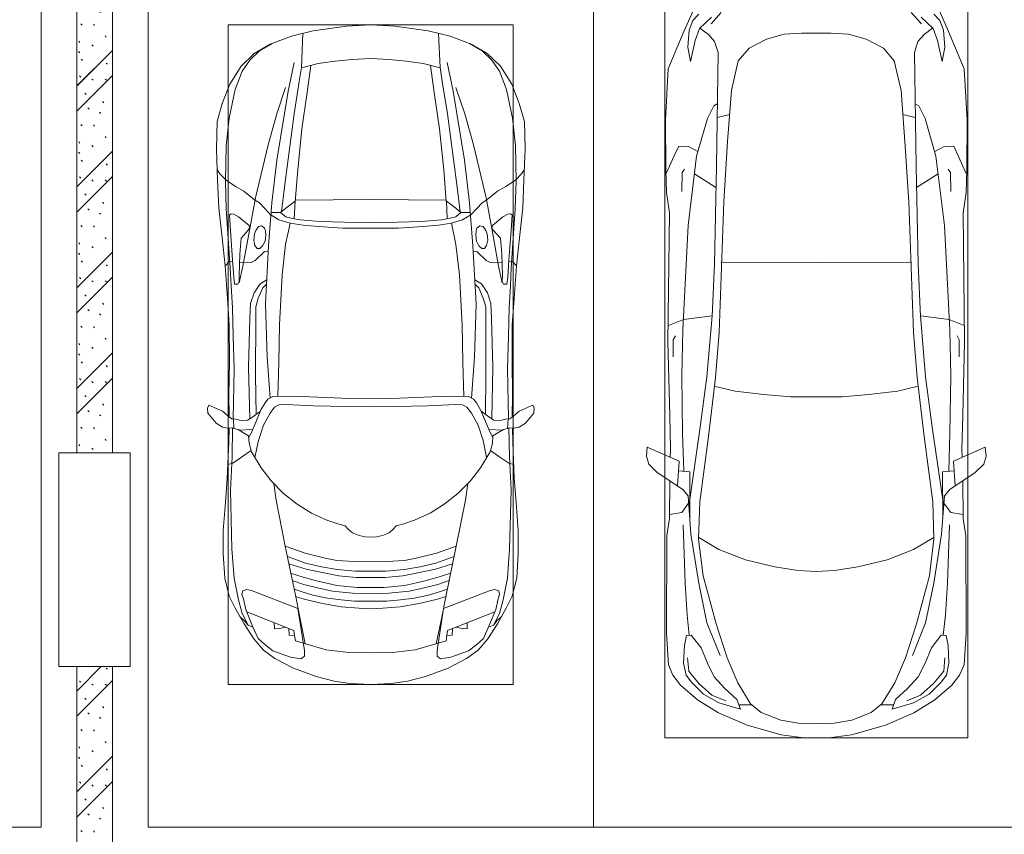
# Model space of a CAD drawing. Header units: millimetres. Extents: x -32229 to 170644, y -13689 to 125138.
# Tile 69 of 256: x 34815 to 40340, y 59009 to 63579. Entities that reach past the tile are written whole.
import ezdxf

# ---------------------------------------------------------------- set-up
doc = ezdxf.new("R2010")
doc.units = ezdxf.units.MM
for name, color, linetype, lineweight in [('A-DETL-GENF', 7, 'Continuous', 18), ('A-WALL-PATT', 7, 'Continuous', 40), ('C-PRKG', 7, 'Continuous', 18), ('I-WALL', 7, 'Continuous', 18), ('S-COLS', 7, 'Continuous', 18)]:
    doc.layers.add(name, color=color, linetype=linetype, lineweight=lineweight)
pattern_1 = [(135, (300.56, 377.28), (-565.6854, 6e-14), [10, -790]), (135, (349.8, 474.73), (-565.6854, 6e-14), [10, -790]), (135, (423.93, 473.06), (-565.6854, 6e-14), [10, -790]), (135, (229.92, 447.9), (-565.6854, 6e-14), [10, -790]), (135, (155.08, 447.9), (-565.6854, 6e-14), [10, -790]), (135, (114.9, 369.03), (-565.6854, 6e-14), [10, -790]), (135, (132.43, 285.8), (-565.6854, 6e-14), [10, -790]), (135, (214.66, 322), (-565.6854, 6e-14), [10, -790]), (135, (198.16, 261.88), (-565.6854, 6e-14), [10, -790]), (135, (45.2, 272.9), (-565.6854, 6e-14), [10, -790]), (135, (42.32, 336.16), (-565.6854, 6e-14), [10, -790]), (135, (92.26, 192.24), (-565.6854, 6e-14), [10, -790]), (135, (7.07, 149.2), (-565.6854, 6e-14), [10, -790]), (135, (80.6, 95.1), (-565.6854, 6e-14), [10, -790]), (135, (79.53, 36.94), (-565.6854, 6e-14), [10, -790]), (135, (153.87, 74.56), (-565.6854, 6e-14), [10, -790]), (135, (228.35, 124.8), (-565.6854, 6e-14), [10, -790]), (135, (279.75, 180.4), (-565.6854, 6e-14), [10, -790]), (135, (282.9, 31.63), (-565.6854, 6e-14), [10, -790]), (135, (377.38, 53.45), (-565.6854, 6e-14), [10, -790]), (135, (352.28, 102.7), (-565.6854, 6e-14), [10, -790]), (135, (354.05, 0), (-565.6854, 6e-14), [10, -790]), (135, (553.23, 16.45), (-565.6854, 6e-14), [10, -790]), (135, (542.38, 63.45), (-565.6854, 6e-14), [10, -790]), (135, (536.58, 239.3), (-565.6854, 6e-14), [10, -790]), (135, (475.85, 203.9), (-565.6854, 6e-14), [10, -790]), (135, (475.85, 316.54), (-565.6854, 6e-14), [10, -790]), (135, (520.8, 408.7), (-565.6854, 6e-14), [10, -790]), (135, (551.1, 470.8), (-565.6854, 6e-14), [10, -790]), (135, (235.25, 537.93), (-565.6854, 6e-14), [10, -790]), (135, (407.25, 547.65), (-565.6854, 6e-14), [10, -790]), (135, (94.5, 558.6), (-565.6854, 6e-14), [10, -790]), (135, (46.4, 532.3), (-565.6854, 6e-14), [10, -790]), (135, (85.56, 465.04), (-565.6854, 6e-14), [10, -790]), (135, (355.53, 181.14), (-565.6854, 6e-14), [10, -790]), (135, (362.23, 243.6), (-565.6854, 6e-14), [10, -790]), (135, (413.45, 344.1), (-565.6854, 6e-14), [10, -790]), (135, (286.3, 273.25), (-565.6854, 6e-14), [10, -790]), (135, (423.02, 263.72), (-565.6854, 6e-14), [10, -790]), (135, (162.94, 190.2), (-565.6854, 6e-14), [10, -790]), (135, (470.25, 120.93), (-565.6854, 6e-14), [10, -790]), (135, (484.48, 9.78), (-565.6854, 6e-14), [10, -790]), (45, (0, 212.13), (-565.6854, 0), []), (45, (212.13, 0), (-565.6854, 0), []), (45, (353.55, 0), (-565.6854, 0), []), (45, (0, 353.55), (-565.6854, 0), [])]

# ---------------------------------------------------------------- blocks, each defined once
blk = doc.blocks.new('АР_Машиноместо - 4900x2400_М__5300х2500_-V42--01 ЭО')
at = {"layer": 'C-PRKG', "color": 253, "lineweight": 13, "true_color": 0xaaaaaa}
for p, q in [((2500, 0), (0, 0)), ((0, 0), (0, -5045))]:
    blk.add_line(p, q, dxfattribs=at)
blk = doc.blocks.new('АР_Машиноместо - 4900x2400_М__5300х2500_-3113489--01 ЭО')
at = {"layer": 'A-DETL-GENF', "color": 253, "lineweight": 13, "true_color": 0xaaaaaa}
for p, q in [((1114.6, 4493), (927, 4466.6)), ((1250, 4500), (1114.6, 4493)), ((1250, 4500), (1385.4, 4493)), ((1385.4, 4493), (1573, 4466.6)), ((804.4, 4436.7), (686, 4391.6)), ((927, 4466.6), (804.4, 4436.7)), ((861.2, 4260.3), (869.3, 4451.1)), ((1573, 4466.6), (1695.6, 4436.7)), ((1638.8, 4260.3), (1630.7, 4451.1)), ((1695.6, 4436.7), (1814, 4391.6)), ((686, 4391.6), (596.3, 4340.6)), ((1814, 4391.6), (1903.7, 4340.6)), ((596.3, 4340.6), (522.5, 4267.9)), ((1250, 4312), (1146, 4306.7)), ((1250, 4312), (1354, 4306.7)), ((1903.7, 4340.6), (1977.5, 4267.9)), ((522.5, 4267.9), (458.6, 4167)), ((955.5, 4283.9), (861, 4259.4)), ((914, 4272.5), (893.6, 4121.6)), ((1050.4, 4297.3), (955.5, 4283.9)), ((1146, 4306.7), (1050.4, 4297.3)), ((1354, 4306.7), (1449.6, 4297.3)), ((1449.6, 4297.3), (1544.5, 4283.9)), ((1544.5, 4283.9), (1639, 4259.4)), ((1586, 4272.5), (1606.4, 4121.6)), ((1977.5, 4267.9), (2041.4, 4167)), ((458.6, 4167), (416.4, 4059.2)), ((2041.4, 4167), (2083.6, 4059.2)), ((893.6, 4121.6), (863.9, 3917.5)), ((1606.4, 4121.6), (1636.1, 3917.5)), ((416.4, 4059.2), (387.4, 3958.4)), ((2083.6, 4059.2), (2112.6, 3958.4)), ((387.4, 3958.4), (384, 3802.9)), ((2112.6, 3958.4), (2116, 3802.9)), ((863.9, 3917.5), (840.1, 3687.8)), ((1636.1, 3917.5), (1659.9, 3687.8)), ((384, 3802.9), (390.2, 3630)), ((2116, 3802.9), (2109.8, 3630)), ((403.8, 3665.5), (388.1, 3688.4)), ((438.6, 3629.8), (403.8, 3665.5)), ((840.1, 3687.8), (826.6, 3509.6)), ((1659.9, 3687.8), (1673.4, 3509.6)), ((2061.4, 3629.8), (2096.2, 3665.5)), ((2096.2, 3665.5), (2111.9, 3688.4)), ((390.2, 3630), (397.1, 3474.2)), ((491.4, 3594.2), (438.6, 3629.8)), ((537.9, 3567), (491.4, 3594.2)), ((1962.1, 3567), (2008.6, 3594.2)), ((2008.6, 3594.2), (2061.4, 3629.8)), ((2109.8, 3630), (2102.9, 3474.2)), ((598.3, 3518.6), (537.9, 3567)), ((1901.7, 3518.6), (1962.1, 3567)), ((624.9, 3501.2), (598.3, 3518.6)), ((654.7, 3470.4), (624.9, 3501.2)), ((676.4, 3260.1), (695.7, 3502.8)), ((773.2, 3472.4), (825.6, 3512.1)), ((825.6, 3512.1), (821, 3413)), ((1250, 3520.1), (827.2, 3517.2)), ((1250, 3520.1), (1672.8, 3517.2)), ((1674.4, 3512.1), (1679, 3413)), ((1726.8, 3472.4), (1674.4, 3512.1)), ((1823.6, 3260.1), (1804.3, 3502.8)), ((1845.3, 3470.4), (1875.1, 3501.2)), ((1875.1, 3501.2), (1901.7, 3518.6)), ((397.1, 3474.2), (415.7, 3305.9)), ((456.6, 3434.5), (466.2, 3441.1)), ((462.2, 3347.3), (456.6, 3434.5)), ((466.2, 3441.1), (481.5, 3439.1)), ((481.5, 3439.1), (508, 3422.8)), ((690.2, 3433.7), (654.7, 3470.4)), ((744.1, 3447.2), (691.3, 3447.2)), ((773, 3424.2), (744.1, 3447.2)), ((744.3, 3447), (773.2, 3472.4)), ((1755.7, 3447), (1726.8, 3472.4)), ((1727, 3424.2), (1755.7, 3447)), ((1755.7, 3447.2), (1808.7, 3447.2)), ((1809.8, 3433.7), (1845.3, 3470.4)), ((2018.5, 3439.1), (1992, 3422.8)), ((2033.8, 3441.1), (2018.5, 3439.1)), ((2043.4, 3434.5), (2033.8, 3441.1)), ((2037.8, 3347.3), (2043.4, 3434.5)), ((2102.9, 3474.2), (2084.3, 3305.9)), ((508, 3422.8), (566.8, 3375.1)), ((566.8, 3375.1), (569.7, 3360.7)), ((620, 3369.3), (638.7, 3372.5)), ((638.7, 3372.5), (654.1, 3360.7)), ((811.1, 3414.8), (773, 3424.2)), ((853.3, 3407.2), (811.1, 3414.8)), ((965.3, 3397.8), (853.3, 3407.2)), ((1102.5, 3394.3), (965.3, 3397.8)), ((1250, 3391.3), (1102.5, 3394.3)), ((1250, 3391.3), (1397.5, 3394.3)), ((1397.5, 3394.3), (1534.7, 3397.8)), ((1534.7, 3397.8), (1646.7, 3407.2)), ((1646.7, 3407.2), (1688.9, 3414.8)), ((1688.9, 3414.8), (1727, 3424.2)), ((1861.3, 3372.5), (1845.9, 3360.7)), ((1880, 3369.3), (1861.3, 3372.5)), ((1933.2, 3375.1), (1930.3, 3360.7)), ((1992, 3422.8), (1933.2, 3375.1)), ((474.8, 3179.9), (462.2, 3347.3)), ((564.6, 3349.7), (522.2, 3303.2)), ((569.7, 3360.7), (564.6, 3349.7)), ((593.6, 3292.5), (597.1, 3327.4)), ((597.1, 3327.4), (605.2, 3346.8)), ((605.2, 3346.8), (620, 3369.3)), ((654.1, 3360.7), (658.7, 3344.5)), ((661.1, 3321.2), (657.2, 3286.3)), ((658.7, 3344.5), (661.1, 3321.2)), ((1841.3, 3344.5), (1838.9, 3321.2)), ((1838.9, 3321.2), (1842.8, 3286.3)), ((1845.9, 3360.7), (1841.3, 3344.5)), ((1894.8, 3346.8), (1880, 3369.3)), ((1902.9, 3327.4), (1894.8, 3346.8)), ((1906.4, 3292.5), (1902.9, 3327.4)), ((1930.3, 3360.7), (1935.4, 3349.7)), ((1935.4, 3349.7), (1977.8, 3303.2)), ((2025.2, 3179.9), (2037.8, 3347.3)), ((415.7, 3305.9), (432.8, 3149.3)), ((522.2, 3303.2), (515.3, 3213.7)), ((599.8, 3262.3), (593.6, 3292.5)), ((612.1, 3245.7), (599.8, 3262.3)), ((643.2, 3259.9), (626.8, 3246.1)), ((657.2, 3286.3), (643.2, 3259.9)), ((659.3, 2936), (676.4, 3260.1)), ((1840.7, 2936), (1823.6, 3260.1)), ((1842.8, 3286.3), (1856.8, 3259.9)), ((1856.8, 3259.9), (1873.2, 3246.1)), ((1887.9, 3245.7), (1900.2, 3262.3)), ((1900.2, 3262.3), (1906.4, 3292.5)), ((1977.8, 3303.2), (1984.7, 3213.7)), ((2084.3, 3305.9), (2067.1, 3148.3)), ((515.3, 3213.7), (510.9, 3094.6)), ((654.5, 3228.1), (601.7, 3179.4)), ((626.8, 3246.1), (612.1, 3245.7)), ((674.6, 3227.6), (654.5, 3228.1)), ((1825.4, 3227.6), (1845.5, 3228.1)), ((1845.5, 3228.1), (1898.3, 3179.4)), ((1873.2, 3246.1), (1887.9, 3245.7)), ((1984.7, 3213.7), (1989.1, 3094.6)), ((456.9, 3174.2), (432.9, 3148.3)), ((475.2, 3173.5), (456.9, 3174.2)), ((480.8, 3085), (474.8, 3179.9)), ((558.4, 3165.4), (513.6, 3168)), ((579.5, 3167.7), (558.4, 3165.4)), ((601.7, 3179.4), (579.5, 3167.7)), ((1898.3, 3179.4), (1920.5, 3167.7)), ((1920.5, 3167.7), (1941.6, 3165.4)), ((1941.6, 3165.4), (1986.4, 3168)), ((2019.2, 3085), (2025.2, 3179.9)), ((2024.8, 3173.5), (2043.1, 3174.2)), ((2043.1, 3174.2), (2067.1, 3148.3)), ((432.8, 3149.3), (446, 2964.8)), ((510.9, 3094.6), (512.2, 3061.4)), ((1989.1, 3094.6), (1987.8, 3061.4)), ((2067.2, 3149.3), (2054, 2964.8)), ((485.6, 3046.1), (480.8, 3085)), ((504.5, 3046.6), (485.6, 3046.1)), ((512.2, 3061.4), (504.5, 3046.6)), ((665.1, 3046.1), (643.6, 3024.6)), ((1834.9, 3046.1), (1856.4, 3024.6)), ((1987.8, 3061.4), (1995.5, 3046.6)), ((1995.5, 3046.6), (2014.4, 3046.1)), ((2014.4, 3046.1), (2019.2, 3085)), ((643.6, 3024.6), (618.7, 2966.7)), ((1856.4, 3024.6), (1881.3, 2966.7)), ((446, 2964.8), (456.1, 2818.3)), ((618.7, 2966.7), (604.4, 2919.4)), ((667.8, 2638.3), (659.3, 2936)), ((1832.2, 2638.3), (1840.7, 2936)), ((1881.3, 2966.7), (1895.6, 2919.4)), ((2054, 2964.8), (2043.9, 2818.3)), ((604.4, 2919.4), (604.4, 2850.8)), ((1895.6, 2919.4), (1895.6, 2850.8)), ((456.1, 2818.3), (456.8, 2613.6)), ((604.4, 2850.8), (603.5, 2534.3)), ((1895.6, 2850.8), (1896.5, 2534.3)), ((2043.9, 2818.3), (2043.2, 2613.6)), ((456.8, 2613.6), (454.5, 2423.6)), ((684.8, 2406.5), (667.8, 2638.3)), ((1815.2, 2406.5), (1832.2, 2638.3)), ((2043.2, 2613.6), (2045.5, 2423.6)), ((603.5, 2534.3), (606.1, 2314.9)), ((1896.5, 2534.3), (1893.9, 2314.9)), ((454.5, 2423.6), (456, 2301.1)), ((656.7, 2380.3), (633.8, 2340.5)), ((672.8, 2399.7), (656.7, 2380.3)), ((700.6, 2415.4), (672.8, 2399.7)), ((813.8, 2416.7), (700.6, 2415.4)), ((999.2, 2409.3), (813.8, 2416.7)), ((1132.7, 2404.6), (999.2, 2409.3)), ((1250, 2406.6), (1132.7, 2404.6)), ((1250, 2406.6), (1367.3, 2404.6)), ((1367.3, 2404.6), (1500.8, 2409.3)), ((1500.8, 2409.3), (1686.2, 2416.7)), ((1686.2, 2416.7), (1799.4, 2415.4)), ((1799.4, 2415.4), (1827.2, 2399.7)), ((1827.2, 2399.7), (1843.3, 2380.3)), ((1843.3, 2380.3), (1866.2, 2340.5)), ((2045.5, 2423.6), (2044, 2301.1)), ((341.2, 2366.2), (333.1, 2350.6)), ((333.1, 2350.6), (335.2, 2322.3)), ((335.2, 2322.3), (381.7, 2266.4)), ((384.4, 2347.9), (341.2, 2366.2)), ((417.4, 2333.8), (384.4, 2347.9)), ((449.8, 2306.1), (417.4, 2333.8)), ((630.6, 2332.9), (580.6, 2296)), ((633.8, 2340.5), (600.8, 2263)), ((685.1, 2322.3), (647.3, 2254.2)), ((710, 2355.4), (685.1, 2322.3)), ((734.3, 2368.8), (710, 2355.4)), ((772.7, 2371.5), (734.3, 2368.8)), ((929.1, 2364.1), (772.7, 2371.5)), ((1115.2, 2358.7), (929.1, 2364.1)), ((1250, 2357.8), (1115.2, 2358.7)), ((1250, 2357.8), (1384.8, 2358.7)), ((1384.8, 2358.7), (1570.9, 2364.1)), ((1570.9, 2364.1), (1727.3, 2371.5)), ((1727.3, 2371.5), (1765.7, 2368.8)), ((1765.7, 2368.8), (1790, 2355.4)), ((1790, 2355.4), (1814.9, 2322.3)), ((1814.9, 2322.3), (1852.7, 2254.2)), ((1866.2, 2340.5), (1899.2, 2263)), ((1869.4, 2332.9), (1919.4, 2296)), ((2050.2, 2306.1), (2082.6, 2333.8)), ((2082.6, 2333.8), (2115.6, 2347.9)), ((2115.6, 2347.9), (2158.8, 2366.2)), ((2164.8, 2322.3), (2118.3, 2266.4)), ((2158.8, 2366.2), (2166.9, 2350.6)), ((2166.9, 2350.6), (2164.8, 2322.3)), ((381.7, 2266.4), (417.4, 2243.4)), ((470, 2290), (449.8, 2306.1)), ((493.6, 2288.6), (470, 2290)), ((482, 2235.6), (479.1, 2288.7)), ((523.3, 2281.2), (493.6, 2288.6)), ((559, 2282.6), (523.3, 2281.2)), ((580.6, 2296), (559, 2282.6)), ((1919.4, 2296), (1941, 2282.6)), ((1941, 2282.6), (1976.7, 2281.2)), ((1976.7, 2281.2), (2006.4, 2288.6)), ((2006.4, 2288.6), (2030, 2290)), ((2018, 2235.6), (2020.9, 2288.7)), ((2030, 2290), (2050.2, 2306.1)), ((2118.3, 2266.4), (2082.6, 2243.4)), ((417.4, 2243.4), (445.1, 2238.7)), ((445.1, 2238.7), (481.8, 2239.5)), ((453, 2159.1), (455, 2238.9)), ((505.1, 2230), (467.5, 2239.2)), ((536.7, 2211.8), (505.1, 2230)), ((586.6, 2231.3), (510.1, 2227.1)), ((564.3, 2195.4), (536.7, 2211.8)), ((579.9, 2213.8), (564.9, 2186.5)), ((600.8, 2263), (579.9, 2213.8)), ((647.3, 2254.2), (619.7, 2168.6)), ((1852.7, 2254.2), (1880.3, 2168.6)), ((1899.2, 2263), (1920.1, 2213.8)), ((1913.4, 2231.3), (1989.9, 2227.1)), ((1920.1, 2213.8), (1935.1, 2186.5)), ((1935.7, 2195.4), (1963.3, 2211.8)), ((1963.3, 2211.8), (1994.9, 2230)), ((1994.9, 2230), (2032.5, 2239.2)), ((2054.9, 2238.7), (2018.2, 2239.5)), ((2047, 2159.1), (2045, 2238.9)), ((2082.6, 2243.4), (2054.9, 2238.7)), ((444.9, 1956.8), (453, 2159.1)), ((567.1, 2153.8), (564.3, 2195.4)), ((619.7, 2168.6), (600.3, 2072.7)), ((1880.3, 2168.6), (1899.7, 2072.7)), ((1932.9, 2153.8), (1935.7, 2195.4)), ((2055.1, 1956.8), (2047, 2159.1)), ((578.8, 2112.6), (525.5, 2074.6)), ((580.7, 2105.7), (567.1, 2153.8)), ((634.6, 2015), (580.7, 2105.7)), ((1865.4, 2015), (1919.3, 2105.7)), ((1919.3, 2105.7), (1932.9, 2153.8)), ((1921.2, 2112.6), (1974.5, 2074.6)), ((525.5, 2074.6), (475.1, 2041)), ((1974.5, 2074.6), (2024.9, 2041)), ((475.1, 2041), (447.5, 2034.4)), ((690.7, 1941.6), (634.6, 2015)), ((1809.3, 1941.6), (1865.4, 2015)), ((2024.9, 2041), (2052.5, 2034.4)), ((434.8, 1820.7), (444.9, 1956.8)), ((761.1, 1871.7), (690.7, 1941.6)), ((1738.9, 1871.7), (1809.3, 1941.6)), ((2065.2, 1820.7), (2055.1, 1956.8)), ((718.3, 1834.2), (705.7, 1926.7)), ((1781.7, 1834.2), (1794.3, 1926.7)), ((770, 1576.5), (718.3, 1834.2)), ((837.5, 1812.1), (761.1, 1871.7)), ((1662.5, 1812.1), (1738.9, 1871.7)), ((1730, 1576.5), (1781.7, 1834.2)), ((422, 1662.9), (434.8, 1820.7)), ((917, 1761.1), (837.5, 1812.1)), ((1583, 1761.1), (1662.5, 1812.1)), ((2078, 1662.9), (2065.2, 1820.7)), ((1004.2, 1721.4), (917, 1761.1)), ((1064.9, 1700.5), (1004.2, 1721.4)), ((1435.1, 1700.5), (1495.8, 1721.4)), ((1495.8, 1721.4), (1583, 1761.1)), ((422, 1534.1), (422, 1662.9)), ((1107.2, 1689.8), (1064.9, 1700.5)), ((1123.5, 1670.9), (1107.2, 1689.8)), ((1147.5, 1650.5), (1123.5, 1670.9)), ((1352.5, 1650.5), (1376.5, 1670.9)), ((1376.5, 1670.9), (1392.8, 1689.8)), ((1392.8, 1689.8), (1435.1, 1700.5)), ((2078, 1534.1), (2078, 1662.9)), ((1184.7, 1635.7), (1147.5, 1650.5)), ((1217.8, 1629.1), (1184.7, 1635.7)), ((1217.8, 1629.1), (1250, 1626.8)), ((1282.2, 1629.1), (1250, 1626.8)), ((1282.2, 1629.1), (1315.3, 1635.7)), ((1315.3, 1635.7), (1352.5, 1650.5)), ((826.8, 1300.9), (770, 1576.5)), ((881.7, 1536.4), (770, 1576.5)), ((1618.3, 1536.4), (1730, 1576.5)), ((1673.2, 1300.9), (1730, 1576.5)), ((430.8, 1396.6), (422, 1534.1)), ((884.3, 1480.8), (782, 1518.1)), ((994.9, 1509.3), (881.7, 1536.4)), ((1060, 1496.1), (994.9, 1509.3)), ((1159.3, 1489.1), (1060, 1496.1)), ((1340.7, 1489.1), (1440, 1496.1)), ((1440, 1496.1), (1505.1, 1509.3)), ((1505.1, 1509.3), (1618.3, 1536.4)), ((1615.7, 1480.8), (1718, 1518.1)), ((2069.2, 1396.6), (2078, 1534.1)), ((887, 1446.5), (790.4, 1477.3)), ((973.4, 1459.7), (884.3, 1480.8)), ((986.2, 1425.6), (887, 1446.5)), ((1061.9, 1445.7), (973.4, 1459.7)), ((1163.9, 1435.1), (1061.9, 1445.7)), ((1250, 1488.3), (1159.3, 1489.1)), ((1250, 1488.3), (1340.7, 1489.1)), ((1336.1, 1435.1), (1438.1, 1445.7)), ((1438.1, 1445.7), (1526.6, 1459.7)), ((1513.8, 1425.6), (1613, 1446.5)), ((1526.6, 1459.7), (1615.7, 1480.8)), ((1613, 1446.5), (1709.6, 1477.3)), ((455.7, 1296.1), (430.8, 1396.6)), ((871.4, 1401.1), (800.5, 1424.6)), ((873.8, 1361.2), (809.9, 1383.1)), ((945.3, 1380.6), (871.4, 1401.1)), ((1070, 1410.4), (986.2, 1425.6)), ((1168.3, 1399.8), (1070, 1410.4)), ((1250, 1435.1), (1163.9, 1435.1)), ((1250, 1400.1), (1168.3, 1399.8)), ((1250, 1435.1), (1336.1, 1435.1)), ((1250, 1400.1), (1331.7, 1399.8)), ((1331.7, 1399.8), (1430, 1410.4)), ((1430, 1410.4), (1513.8, 1425.6)), ((1554.7, 1380.6), (1628.6, 1401.1)), ((1626.2, 1361.2), (1690.1, 1383.1)), ((1628.6, 1401.1), (1699.5, 1424.6)), ((2044.3, 1296.1), (2069.2, 1396.6)), ((531.8, 1326), (554.4, 1333.3)), ((554.4, 1333.3), (580.7, 1327.1)), ((580.7, 1327.1), (841.1, 1225.9)), ((859.1, 1321.2), (819.9, 1334.4)), ((958.3, 1341.1), (873.8, 1361.2)), ((1059, 1354.8), (945.3, 1380.6)), ((1035, 1323.2), (958.3, 1341.1)), ((1174.5, 1344.2), (1059, 1354.8)), ((1250, 1344.9), (1174.5, 1344.2)), ((1250, 1344.9), (1325.5, 1344.2)), ((1325.5, 1344.2), (1441, 1354.8)), ((1441, 1354.8), (1554.7, 1380.6)), ((1465, 1323.2), (1541.7, 1341.1)), ((1541.7, 1341.1), (1626.2, 1361.2)), ((1640.9, 1321.2), (1680.1, 1334.4)), ((1919.3, 1327.1), (1658.9, 1225.9)), ((1945.6, 1333.3), (1919.3, 1327.1)), ((1968.2, 1326), (1945.6, 1333.3)), ((487.4, 1232.1), (455.7, 1296.1)), ((527.2, 1305.2), (531.8, 1326)), ((535, 1280.6), (527.2, 1305.2)), ((548.2, 1220.1), (535, 1280.6)), ((853.8, 1167.4), (826.8, 1300.9)), ((876.3, 1278.7), (828.3, 1293.7)), ((925.2, 1301.6), (859.1, 1321.2)), ((978.6, 1254.6), (876.3, 1278.7)), ((1007.1, 1283.7), (925.2, 1301.6)), ((1083.6, 1274.6), (1007.1, 1283.7)), ((1148.3, 1312.4), (1035, 1323.2)), ((1159.1, 1267.9), (1083.6, 1274.6)), ((1250, 1309.3), (1148.3, 1312.4)), ((1250, 1309.3), (1351.7, 1312.4)), ((1340.9, 1267.9), (1416.4, 1274.6)), ((1351.7, 1312.4), (1465, 1323.2)), ((1416.4, 1274.6), (1492.9, 1283.7)), ((1492.9, 1283.7), (1574.8, 1301.6)), ((1521.4, 1254.6), (1623.7, 1278.7)), ((1574.8, 1301.6), (1640.9, 1321.2)), ((1623.7, 1278.7), (1671.7, 1293.7)), ((1646.2, 1167.4), (1673.2, 1300.9)), ((1951.8, 1220.1), (1965, 1280.6)), ((1965, 1280.6), (1972.8, 1305.2)), ((1972.8, 1305.2), (1968.2, 1326)), ((2012.6, 1232.1), (2044.3, 1296.1)), ((539.3, 1140.4), (487.4, 1232.1)), ((586.9, 1126.3), (548.2, 1220.1)), ((841.1, 1225.9), (877.7, 991.4)), ((1084.1, 1236), (978.6, 1254.6)), ((1182.5, 1227.5), (1084.1, 1236)), ((1250, 1266.6), (1159.1, 1267.9)), ((1250, 1223.7), (1182.5, 1227.5)), ((1250, 1266.6), (1340.9, 1267.9)), ((1250, 1223.7), (1317.5, 1227.5)), ((1317.5, 1227.5), (1415.9, 1236)), ((1415.9, 1236), (1521.4, 1254.6)), ((1658.9, 1225.9), (1622.3, 991.4)), ((1913.1, 1126.3), (1951.8, 1220.1)), ((1960.7, 1140.4), (2012.6, 1232.1)), ((540.4, 1159.6), (516.2, 1180.5)), ((882.6, 1027.5), (853.8, 1167.4)), ((1617.4, 1027.5), (1646.2, 1167.4)), ((1959.6, 1159.6), (1983.8, 1180.5)), ((593.2, 1056.8), (539.3, 1140.4)), ((561.3, 1132.6), (540.4, 1159.6)), ((589, 1121.6), (561.3, 1132.6)), ((617.9, 1057.3), (586.9, 1126.3)), ((1882.1, 1057.3), (1913.1, 1126.3)), ((1906.8, 1056.8), (1960.7, 1140.4)), ((1911, 1121.6), (1938.7, 1132.6)), ((1938.7, 1132.6), (1959.6, 1159.6)), ((647.2, 992.8), (593.2, 1056.8)), ((654.7, 1024.4), (617.9, 1057.3)), ((1845.3, 1024.4), (1882.1, 1057.3)), ((1852.8, 992.8), (1906.8, 1056.8)), ((700.9, 989.1), (655, 1024.3)), ((1000.2, 994.5), (871.4, 1031.3)), ((1499.8, 994.5), (1628.6, 1031.3)), ((1799.1, 989.1), (1845, 1024.3)), ((711.9, 946.2), (647.2, 992.8)), ((800.1, 952.6), (700.9, 989.1)), ((815.8, 891), (711.9, 946.2)), ((859, 944.1), (800.1, 952.6)), ((877.7, 958.9), (859, 944.1)), ((877.7, 991.4), (877.7, 958.9)), ((1127.4, 979.8), (1000.2, 994.5)), ((1250, 977.6), (1127.4, 979.8)), ((1250, 977.6), (1372.6, 979.8)), ((1372.6, 979.8), (1499.8, 994.5)), ((1622.3, 991.4), (1622.3, 958.9)), ((1622.3, 958.9), (1641, 944.1)), ((1641, 944.1), (1699.9, 952.6)), ((1684.2, 891), (1788.1, 946.2)), ((1699.9, 952.6), (1799.1, 989.1)), ((1788.1, 946.2), (1852.8, 992.8)), ((943.3, 845.1), (815.8, 891)), ((1556.7, 845.1), (1684.2, 891)), ((1044.2, 818.6), (943.3, 845.1)), ((1455.8, 818.6), (1556.7, 845.1)), ((1132.7, 806), (1044.2, 818.6)), ((1250, 800), (1132.7, 806)), ((1250, 800), (1367.3, 806)), ((1367.3, 806), (1455.8, 818.6))]:
    blk.add_line(p, q, dxfattribs=at)
at = {"layer": 'A-DETL-GENF', "color": 254, "lineweight": 13, "true_color": 0xd4d4d4}
for p, q in [((696.3, 4395.8), (625, 4354.8)), ((1803.7, 4395.8), (1875, 4354.8)), ((625, 4354.8), (571.5, 4303.1)), ((1875, 4354.8), (1928.5, 4303.1)), ((571.5, 4303.1), (527.8, 4239.8)), ((786.9, 4128.3), (821.1, 4289.8)), ((849, 4182.8), (861.2, 4260.3)), ((1651, 4182.8), (1638.8, 4260.3)), ((1713.1, 4128.3), (1678.9, 4289.8)), ((1928.5, 4303.1), (1972.2, 4239.8)), ((527.8, 4239.8), (488.6, 4138.1)), ((1972.2, 4239.8), (2011.4, 4138.1)), ((722.7, 4001.8), (771.7, 4149.8)), ((819.4, 4000.8), (849, 4182.8)), ((1680.6, 4000.8), (1651, 4182.8)), ((1777.3, 4001.8), (1728.3, 4149.8)), ((488.6, 4138.1), (454.7, 3976.8)), ((723.2, 3741.5), (786.9, 4128.3)), ((1776.8, 3741.5), (1713.1, 4128.3)), ((2011.4, 4138.1), (2045.3, 3976.8)), ((673.6, 3827.1), (722.7, 4001.8)), ((785.7, 3746.6), (819.4, 4000.8)), ((1714.3, 3746.6), (1680.6, 4000.8)), ((1826.4, 3827.1), (1777.3, 4001.8)), ((454.7, 3976.8), (438.6, 3823.4)), ((2045.3, 3976.8), (2061.4, 3823.4)), ((438.6, 3823.4), (434.2, 3623.7)), ((602.3, 3530.2), (673.6, 3827.1)), ((1897.7, 3530.2), (1826.4, 3827.1)), ((2061.4, 3823.4), (2065.8, 3623.7)), ((695.7, 3502.8), (723.2, 3741.5)), ((765.5, 3589.1), (785.7, 3746.6)), ((1734.5, 3589.1), (1714.3, 3746.6)), ((1804.3, 3502.8), (1776.8, 3741.5)), ((434.2, 3623.7), (439.5, 3468.5)), ((2065.8, 3623.7), (2060.5, 3468.5)), ((749.1, 3450.8), (765.5, 3589.1)), ((1750.9, 3450.8), (1734.5, 3589.1)), ((564, 3316.2), (602.3, 3530.2)), ((1936, 3316.2), (1897.7, 3530.2)), ((439.5, 3468.5), (462, 3136.6)), ((734.6, 3405.8), (688.5, 3435.5)), ((1765.4, 3405.8), (1811.5, 3435.5)), ((2060.5, 3468.5), (2038, 3136.6)), ((797.1, 3388.2), (734.6, 3405.8)), ((771.7, 3268.5), (797.1, 3388.2)), ((870, 3377.1), (797.1, 3388.2)), ((957.1, 3368.9), (870, 3377.1)), ((1542.9, 3368.9), (1630, 3377.1)), ((1630, 3377.1), (1702.9, 3388.2)), ((1702.9, 3388.2), (1765.4, 3405.8)), ((1728.3, 3268.5), (1702.9, 3388.2)), ((532.7, 3145.9), (564, 3316.2)), ((1093.5, 3360.7), (957.1, 3368.9)), ((1250, 3360.7), (1093.5, 3360.7)), ((1250, 3360.7), (1406.5, 3360.7)), ((1406.5, 3360.7), (1542.9, 3368.9)), ((1967.3, 3145.9), (1936, 3316.2)), ((752.8, 3099), (771.7, 3268.5)), ((1747.2, 3099), (1728.3, 3268.5)), ((462, 3136.6), (466.3, 3036.3)), ((512.5, 3053.2), (532.7, 3145.9)), ((737.8, 2818.3), (752.8, 3099)), ((1762.2, 2818.3), (1747.2, 3099)), ((1987.5, 3053.2), (1967.3, 3145.9)), ((2038, 3136.6), (2033.7, 3036.3)), ((595.2, 2997.9), (629, 3048.1)), ((629, 3048.1), (666.7, 3069.7)), ((1871, 3048.1), (1833.3, 3069.7)), ((1904.8, 2997.9), (1871, 3048.1)), ((466.3, 3036.3), (473.9, 2913.7)), ((575.7, 2937.4), (595.2, 2997.9)), ((1924.3, 2937.4), (1904.8, 2997.9)), ((2033.7, 3036.3), (2026.1, 2913.7)), ((571.6, 2853.3), (575.7, 2937.4)), ((1928.4, 2853.3), (1924.3, 2937.4)), ((473.9, 2913.7), (477.8, 2754.7)), ((2026.1, 2913.7), (2022.2, 2754.7)), ((564.4, 2580.5), (571.6, 2853.3)), ((733.8, 2606.7), (737.8, 2818.3)), ((1766.2, 2606.7), (1762.2, 2818.3)), ((1935.6, 2580.5), (1928.4, 2853.3)), ((477.8, 2754.7), (483.3, 2571.4)), ((2022.2, 2754.7), (2016.7, 2571.4)), ((728.4, 2415.7), (733.8, 2606.7)), ((1771.6, 2415.7), (1766.2, 2606.7)), ((483.3, 2571.4), (478, 2290)), ((570.6, 2291.4), (564.4, 2580.5)), ((1929.4, 2291.4), (1935.6, 2580.5)), ((2016.7, 2571.4), (2022, 2290)), ((471.8, 2077.7), (474.5, 2239.3)), ((2028.2, 2077.7), (2025.5, 2239.3)), ((462.8, 1889.5), (471.8, 2077.7)), ((2037.2, 1889.5), (2028.2, 2077.7)), ((470.9, 1561.4), (462.8, 1889.5)), ((2029.1, 1561.4), (2037.2, 1889.5)), ((483.4, 1395.6), (470.9, 1561.4)), ((2016.6, 1395.6), (2029.1, 1561.4)), ((507.4, 1274.3), (483.4, 1395.6)), ((1992.6, 1274.3), (2016.6, 1395.6)), ((527.9, 1198.6), (507.4, 1274.3)), ((1972.1, 1198.6), (1992.6, 1274.3)), ((561.7, 1132.1), (527.9, 1198.6)), ((818.8, 1102.9), (554, 1208.1)), ((1681.2, 1102.9), (1946, 1208.1)), ((1938.3, 1132.1), (1972.1, 1198.6)), ((709.1, 1112.7), (708.2, 1146.9)), ((737.7, 1113.6), (709.1, 1112.7)), ((772.6, 1121.3), (737.7, 1113.6)), ((792.9, 1076.2), (791.2, 1114.5)), ((1707.1, 1076.2), (1708.8, 1114.5)), ((1727.4, 1121.3), (1762.3, 1113.6)), ((1762.3, 1113.6), (1790.9, 1112.7)), ((1790.9, 1112.7), (1791.8, 1146.9)), ((823.3, 1074.4), (792.9, 1076.2)), ((824.1, 1063.7), (818.8, 1102.9)), ((827.7, 1045), (824.1, 1063.7)), ((1672.3, 1045), (1675.9, 1063.7)), ((1675.9, 1063.7), (1681.2, 1102.9)), ((1676.7, 1074.4), (1707.1, 1076.2)), ((871.3, 1031.9), (827.7, 1045)), ((1628.7, 1031.9), (1672.3, 1045))]:
    blk.add_line(p, q, dxfattribs=at)
at = {"layer": 'C-PRKG', "color": 253, "lineweight": 13, "true_color": 0xaaaaaa}
for p, q in [((0, 0), (0, 5300)), ((2500, 0), (2500, 5300)), ((450, 4500), (2050, 4500)), ((450, 800), (450, 4500)), ((2050, 800), (2050, 4500)), ((450, 800), (2050, 800)), ((2500, 0), (0, 0))]:
    blk.add_line(p, q, dxfattribs=at)
blk = doc.blocks.new('АР_Машиноместо - 5300x2500_С-V13--01 ЭО')
at = {"layer": 'A-DETL-GENF', "color": 253, "lineweight": 13, "true_color": 0xaaaaaa}
for p, q in [((1052.6, -517.5), (861.8, -571.6)), ((1165.1, -503.1), (1052.6, -517.5)), ((1250, -500), (1165.1, -503.1)), ((1250, -500), (1334.9, -503.1)), ((1334.9, -503.1), (1447.4, -517.5)), ((1447.4, -517.5), (1638.2, -571.6)), ((861.8, -571.6), (701.8, -640.4)), ((1050.7, -599.4), (941.4, -642.2)), ((1148.8, -583), (1050.7, -599.4)), ((1250, -581.6), (1148.8, -583)), ((1250, -581.6), (1351.2, -583)), ((1351.2, -583), (1449.3, -599.4)), ((1449.3, -599.4), (1558.6, -642.2)), ((1638.2, -571.6), (1798.2, -640.4)), ((701.8, -640.4), (584.4, -714.6)), ((824.6, -660.9), (703.5, -696.4)), ((804.5, -715.7), (824.6, -660.9)), ((941.4, -642.2), (881.5, -691.6)), ((1558.6, -642.2), (1618.5, -691.6)), ((1695.5, -715.7), (1675.4, -660.9)), ((1675.4, -660.9), (1796.5, -696.4)), ((1798.2, -640.4), (1915.6, -714.6)), ((584.4, -714.6), (489, -795.6)), ((703.5, -696.4), (616.5, -746.4)), ((737.5, -778.3), (804.5, -715.7)), ((881.5, -691.6), (809.1, -809.4)), ((888.4, -685.9), (815.2, -686.6)), ((1611.6, -685.9), (1684.8, -686.6)), ((1618.5, -691.6), (1690.9, -809.4)), ((1762.5, -778.3), (1695.5, -715.7)), ((1796.5, -696.4), (1883.5, -746.4)), ((1915.6, -714.6), (2011, -795.6)), ((616.5, -746.4), (550, -812.3)), ((1883.5, -746.4), (1950, -812.3)), ((489, -795.6), (445.9, -853.1)), ((550, -812.3), (519.1, -851.5)), ((677.4, -843.7), (737.5, -778.3)), ((809.1, -809.4), (749.2, -950.3)), ((1690.9, -809.4), (1750.8, -950.3)), ((1822.6, -843.7), (1762.5, -778.3)), ((1950, -812.3), (1980.9, -851.5)), ((2011, -795.6), (2054.1, -853.1)), ((445.9, -853.1), (420.9, -910.7)), ((519.1, -851.5), (505.7, -920)), ((639.1, -920), (677.4, -843.7)), ((1860.9, -920), (1822.6, -843.7)), ((1980.9, -851.5), (1994.3, -920)), ((2054.1, -853.1), (2079.1, -910.7)), ((420.9, -910.7), (409.5, -1087)), ((505.7, -920), (510.2, -1018.7)), ((603.4, -1004.8), (639.1, -920)), ((1896.6, -1004.8), (1860.9, -920)), ((1994.3, -920), (1989.8, -1018.7)), ((2079.1, -910.7), (2090.5, -1087)), ((749.2, -950.3), (687.4, -1141)), ((1750.8, -950.3), (1812.6, -1141)), ((510.2, -1018.7), (521.5, -1074.5)), ((548.5, -1076.2), (603.4, -1004.8)), ((1951.5, -1076.2), (1896.6, -1004.8)), ((1989.8, -1018.7), (1978.5, -1074.5)), ((409.5, -1087), (410.6, -1634.2)), ((521.5, -1074.5), (548.5, -1076.2)), ((1978.5, -1074.5), (1951.5, -1076.2)), ((2090.5, -1087), (2089.4, -1634.2)), ((687.4, -1141), (615.4, -1410.3)), ((1812.6, -1141), (1884.6, -1410.3)), ((615.4, -1410.3), (589.4, -1615.5)), ((1146.9, -1439.4), (1250, -1434.1)), ((1353.1, -1439.4), (1250, -1434.1)), ((1884.6, -1410.3), (1910.6, -1615.5)), ((852.8, -1499), (1016.6, -1459.9)), ((1016.6, -1459.9), (1146.9, -1439.4)), ((1483.4, -1459.9), (1353.1, -1439.4)), ((1647.2, -1499), (1483.4, -1459.9)), ((703.6, -1557.1), (852.8, -1499)), ((1796.4, -1557.1), (1647.2, -1499)), ((590.4, -1624.3), (703.6, -1557.1)), ((1909.6, -1624.3), (1796.4, -1557.1)), ((410.6, -1634.2), (426.5, -1730.9)), ((546.5, -1642.6), (530.6, -1857.6)), ((589.4, -1615.5), (595.8, -1824.8)), ((1910.6, -1615.5), (1904.2, -1824.8)), ((1953.5, -1642.6), (1969.4, -1857.6)), ((2089.4, -1634.2), (2073.5, -1730.9)), ((426.5, -1730.9), (427.5, -1943)), ((495, -1765.3), (426.6, -1753.4)), ((533.6, -1816.8), (495, -1765.3)), ((540.9, -1993.7), (539.8, -1733.1)), ((1959.1, -1993.7), (1960.2, -1733.1)), ((1966.4, -1816.8), (2005, -1765.3)), ((2005, -1765.3), (2073.4, -1753.4)), ((2073.5, -1730.9), (2072.5, -1943)), ((597, -2231), (535, -1798.3)), ((1903, -2231), (1965, -1798.3)), ((530.6, -1857.6), (500.6, -1894.5)), ((595.8, -1824.8), (644.6, -2191.8)), ((1904.2, -1824.8), (1855.4, -2191.8)), ((1969.4, -1857.6), (1999.4, -1894.5)), ((500.6, -1894.5), (357.8, -1990.1)), ((479.9, -2052.9), (471, -1914.3)), ((1999.4, -1894.5), (2142.2, -1990.1)), ((2020.1, -2052.9), (2029, -1914.3)), ((309.5, -2036.1), (296.8, -2079.9)), ((357.8, -1990.1), (309.5, -2036.1)), ((540.9, -1993.7), (476.3, -1997.9)), ((505.9, -1996), (500, -2210.1)), ((1959.1, -1993.7), (2023.7, -1997.9)), ((1994.1, -1996), (2000, -2210.1)), ((2142.2, -1990.1), (2190.5, -2036.1)), ((2190.5, -2036.1), (2203.2, -2079.9)), ((296.8, -2079.9), (301.4, -2130.5)), ((301.4, -2130.5), (479.9, -2052.9)), ((432.3, -2119.9), (430.7, -2073.9)), ((2198.6, -2130.5), (2020.1, -2052.9)), ((2067.7, -2119.9), (2069.3, -2073.9)), ((2203.2, -2079.9), (2198.6, -2130.5)), ((428.2, -2308.5), (432.3, -2119.9)), ((2071.8, -2308.5), (2067.7, -2119.9)), ((644.6, -2191.8), (684.2, -2522.3)), ((1855.4, -2191.8), (1815.8, -2522.3)), ((500, -2210.1), (495.7, -2532.3)), ((636.6, -2526.5), (597, -2231)), ((1863.4, -2526.5), (1903, -2231)), ((2000, -2210.1), (2004.3, -2532.3)), ((417.5, -2723), (428.2, -2308.5)), ((2082.5, -2723), (2071.8, -2308.5)), ((495.7, -2532.3), (501.4, -2789.7)), ((636.6, -2526.5), (665.8, -2867.4)), ((684.2, -2522.3), (704.9, -2775.5)), ((1815.8, -2522.3), (1795.1, -2775.5)), ((1863.4, -2526.5), (1834.2, -2867.4)), ((2004.3, -2532.3), (1998.6, -2789.7)), ((447.8, -2638.7), (447.8, -2733.7)), ((2052.2, -2638.7), (2052.2, -2733.7)), ((426.5, -3446.8), (417.5, -2723)), ((447.8, -2733.7), (459.7, -2756.2)), ((2052.2, -2733.7), (2040.3, -2756.2)), ((2073.5, -3446.8), (2082.5, -2723)), ((505.1, -2846.9), (420.9, -2813.3)), ((501.4, -2789.7), (530.9, -3374.8)), ((704.9, -2775.5), (731.2, -3507.6)), ((1795.1, -2775.5), (1768.8, -3507.6)), ((1998.6, -2789.7), (1969.1, -3374.8)), ((1994.9, -2846.9), (2079.1, -2813.3)), ((665.8, -2867.4), (505.1, -2846.9)), ((665.6, -2864.6), (678.7, -3159.5)), ((1834.4, -2864.6), (1821.3, -3159.5)), ((1834.2, -2867.4), (1994.9, -2846.9)), ((678.7, -3159.5), (689.3, -3705.5)), ((1821.3, -3159.5), (1810.7, -3705.5)), ((530.9, -3374.8), (578.7, -3762.9)), ((1969.1, -3374.8), (1921.3, -3762.9)), ((409.5, -3560), (426.5, -3446.8)), ((2090.5, -3560), (2073.5, -3446.8)), ((731.2, -3507.6), (752.2, -3845.6)), ((1768.8, -3507.6), (1747.8, -3845.6)), ((405.6, -3688.5), (409.5, -3560)), ((495.5, -3566.1), (496.8, -3671.6)), ((687.1, -3588.8), (566.5, -3663.9)), ((1812.9, -3588.8), (1933.5, -3663.9)), ((2004.5, -3566.1), (2003.2, -3671.6)), ((2094.4, -3688.5), (2090.5, -3560)), ((403.4, -3968), (405.6, -3688.5)), ((408.2, -3667), (453.1, -3766.3)), ((496.8, -3671.6), (510.1, -3691.5)), ((2003.2, -3671.6), (1989.9, -3691.5)), ((2091.8, -3667), (2046.9, -3766.3)), ((2096.6, -3968), (2094.4, -3688.5)), ((689.3, -3705.5), (699.7, -4345.5)), ((1810.7, -3705.5), (1800.3, -4345.5)), ((453.1, -3766.3), (478.4, -3819.3)), ((532.5, -3818.1), (585.5, -3790.5)), ((578.7, -3762.9), (638.7, -3975.4)), ((1921.3, -3762.9), (1861.3, -3975.4)), ((1967.5, -3818.1), (1914.5, -3790.5)), ((2046.9, -3766.3), (2021.6, -3819.3)), ((478.4, -3819.3), (532.5, -3818.1)), ((752.2, -3845.6), (774.4, -4132.9)), ((1747.8, -3845.6), (1725.6, -4132.9)), ((2021.6, -3819.3), (1967.5, -3818.1)), ((419.6, -4254.2), (403.4, -3968)), ((638.7, -3975.4), (675.2, -4045.5)), ((1861.3, -3975.4), (1824.8, -4045.5)), ((2080.4, -4254.2), (2096.6, -3968)), ((675.2, -4045.5), (694.6, -4057.6)), ((1824.8, -4045.5), (1805.4, -4057.6)), ((774.4, -4132.9), (812.5, -4298.9)), ((1725.6, -4132.9), (1687.5, -4298.9)), ((507.1, -4462.6), (419.6, -4254.2)), ((1992.9, -4462.6), (2080.4, -4254.2)), ((543.7, -4295.1), (528.4, -4374.7)), ((569.5, -4413.1), (543.7, -4295.1)), ((812.5, -4298.9), (872.7, -4370.2)), ((1687.5, -4298.9), (1627.3, -4370.2)), ((1930.5, -4413.1), (1956.3, -4295.1)), ((1956.3, -4295.1), (1971.6, -4374.7)), ((699.7, -4345.5), (679.6, -4406.3)), ((1800.3, -4345.5), (1820.4, -4406.3)), ((528.4, -4374.7), (536.4, -4471.4)), ((594.6, -4479.3), (569.5, -4413.1)), ((679.6, -4406.3), (645, -4445.5)), ((872.7, -4370.2), (970.5, -4419.3)), ((970.5, -4419.3), (1069.6, -4447.3)), ((1529.5, -4419.3), (1430.4, -4447.3)), ((1627.3, -4370.2), (1529.5, -4419.3)), ((1820.4, -4406.3), (1855, -4445.5)), ((1905.4, -4479.3), (1930.5, -4413.1)), ((1971.6, -4374.7), (1963.6, -4471.4)), ((565.9, -4595.1), (507.1, -4462.6)), ((536.4, -4471.4), (557.5, -4525.7)), ((645, -4445.5), (597.3, -4481.4)), ((1069.6, -4447.3), (1167.1, -4453.2)), ((1167.1, -4453.2), (1250, -4453.9)), ((1332.9, -4453.2), (1250, -4453.9)), ((1430.4, -4447.3), (1332.9, -4453.2)), ((1855, -4445.5), (1902.7, -4481.4)), ((1934.1, -4595.1), (1992.9, -4462.6)), ((1963.6, -4471.4), (1942.5, -4525.7)), ((557.5, -4525.7), (590.7, -4560.1)), ((661.8, -4543.1), (594.6, -4479.3)), ((717.1, -4568.9), (659.6, -4505.3)), ((1782.9, -4568.9), (1840.4, -4505.3)), ((1838.2, -4543.1), (1905.4, -4479.3)), ((1942.5, -4525.7), (1909.3, -4560.1))]:
    blk.add_line(p, q, dxfattribs=at)
at = {"layer": 'A-DETL-GENF', "color": 254, "lineweight": 13, "true_color": 0xd4d4d4}
for p, q in [((742.6, -707.8), (664.7, -739.9)), ((1757.4, -707.8), (1835.3, -739.9)), ((664.7, -739.9), (591.7, -805)), ((1835.3, -739.9), (1908.3, -805)), ((591.7, -805), (534.5, -874.4)), ((1908.3, -805), (1965.5, -874.4)), ((534.5, -874.4), (528.1, -949.5)), ((1965.5, -874.4), (1971.9, -949.5)), ((710.2, -962.8), (636.7, -1146)), ((1789.8, -962.8), (1863.3, -1146)), ((537.4, -1076.1), (524.9, -1188.6)), ((1962.6, -1076.1), (1975.1, -1188.6)), ((636.7, -1146), (590.3, -1367.8)), ((1863.3, -1146), (1909.7, -1367.8)), ((524.9, -1188.6), (513.9, -1368.9)), ((1975.1, -1188.6), (1986.1, -1368.9)), ((513.9, -1368.9), (502.3, -1696.3)), ((590.3, -1367.8), (546.5, -1642.6)), ((1909.7, -1367.8), (1953.5, -1642.6)), ((1986.1, -1368.9), (1997.7, -1696.3)), ((794.6, -2446), (955.7, -2426.8)), ((955.7, -2426.8), (1105.5, -2413.7)), ((1105.5, -2413.7), (1250, -2412.9)), ((1394.5, -2413.7), (1250, -2412.9)), ((1544.3, -2426.8), (1394.5, -2413.7)), ((1705.4, -2446), (1544.3, -2426.8)), ((677.9, -2473), (794.6, -2446)), ((1822.1, -2473), (1705.4, -2446)), ((715.1, -3168.3), (1250, -3167.3)), ((1784.9, -3168.3), (1250, -3167.3)), ((694.6, -3980.4), (765.1, -3996.8)), ((1805.4, -3980.4), (1734.9, -3996.8))]:
    blk.add_line(p, q, dxfattribs=at)
at = {"layer": 'C-PRKG', "color": 253, "lineweight": 13, "true_color": 0xaaaaaa}
for p, q in [((2500, 0), (0, 0)), ((2500, 0), (2500, -5300)), ((400, -500), (400, -4800)), ((400, -500), (2100, -500)), ((2100, -500), (2100, -4800))]:
    blk.add_line(p, q, dxfattribs=at)
blk = doc.blocks.new('Наметкина 10_РД_АР_П_rvt-1--01 ЭО')
at = {"layer": 'A-WALL-PATT', "lineweight": 5, "true_color": 0xaaaaaa}
h = blk.add_hatch(dxfattribs=at)
h.set_pattern_fill('FP_6', color=253, style=0, pattern_type=2)
h.set_pattern_definition(pattern_1)
h.paths.add_polyline_path([(35335.3, 61150), (35335.3, 68150), (35135.3, 68150), (35135.3, 61150)])
h = blk.add_hatch(dxfattribs=at)
h.set_pattern_fill('FP_6', color=253, style=0, pattern_type=2)
h.set_pattern_definition(pattern_1)
h.paths.add_polyline_path([(35326.3, 58505.2), (35326.3, 58576), (35335.3, 58576), (35335.3, 59950), (35135.3, 59950), (35135.3, 58576), (35144.3, 58576), (35144.3, 58505.2)])
at = {"layer": 'I-WALL', "color": 253, "lineweight": 13, "true_color": 0xaaaaaa}
for p, q in [((35135.3, 64350), (35135.3, 61150)), ((35335.3, 61150), (35335.3, 64350)), ((35135.3, 61150), (35335.3, 61150)), ((35135.3, 59950), (35135.3, 58576)), ((35335.3, 59950), (35135.3, 59950)), ((35335.3, 58576), (35335.3, 59950))]:
    blk.add_line(p, q, dxfattribs=at)
at = {"layer": 'S-COLS', "color": 253, "lineweight": 15, "true_color": 0xaaaaaa}
for p, q in [((35435.3, 61150), (35035.3, 61150)), ((35035.3, 61150), (35035.3, 59950)), ((35435.3, 59950), (35435.3, 61150)), ((35035.3, 59950), (35435.3, 59950))]:
    blk.add_line(p, q, dxfattribs=at)
at = {"layer": 'C-PRKG', "color": 253, "lineweight": 13, "true_color": 0xaaaaaa, "rotation": 180}
for name, p in [('АР_Машиноместо - 4900x2400_М__5300х2500_-V42--01 ЭО', (34935.3, 59050)), ('АР_Машиноместо - 5300x2500_С-V13--01 ЭО', (40535.3, 59050))]:
    blk.add_blockref(name, p, dxfattribs=at)
at = {"layer": 'C-PRKG', "color": 253, "lineweight": 13, "true_color": 0xaaaaaa}
blk.add_blockref('АР_Машиноместо - 4900x2400_М__5300х2500_-3113489--01 ЭО', (35535.3, 59050), dxfattribs=at)

msp = doc.modelspace()

# ---------------------------------------------------------------- block references
at = {"lineweight": 5}
msp.add_blockref('Наметкина 10_РД_АР_П_rvt-1--01 ЭО', (0, 0), dxfattribs=at)

doc.saveas('drawing.dxf')
